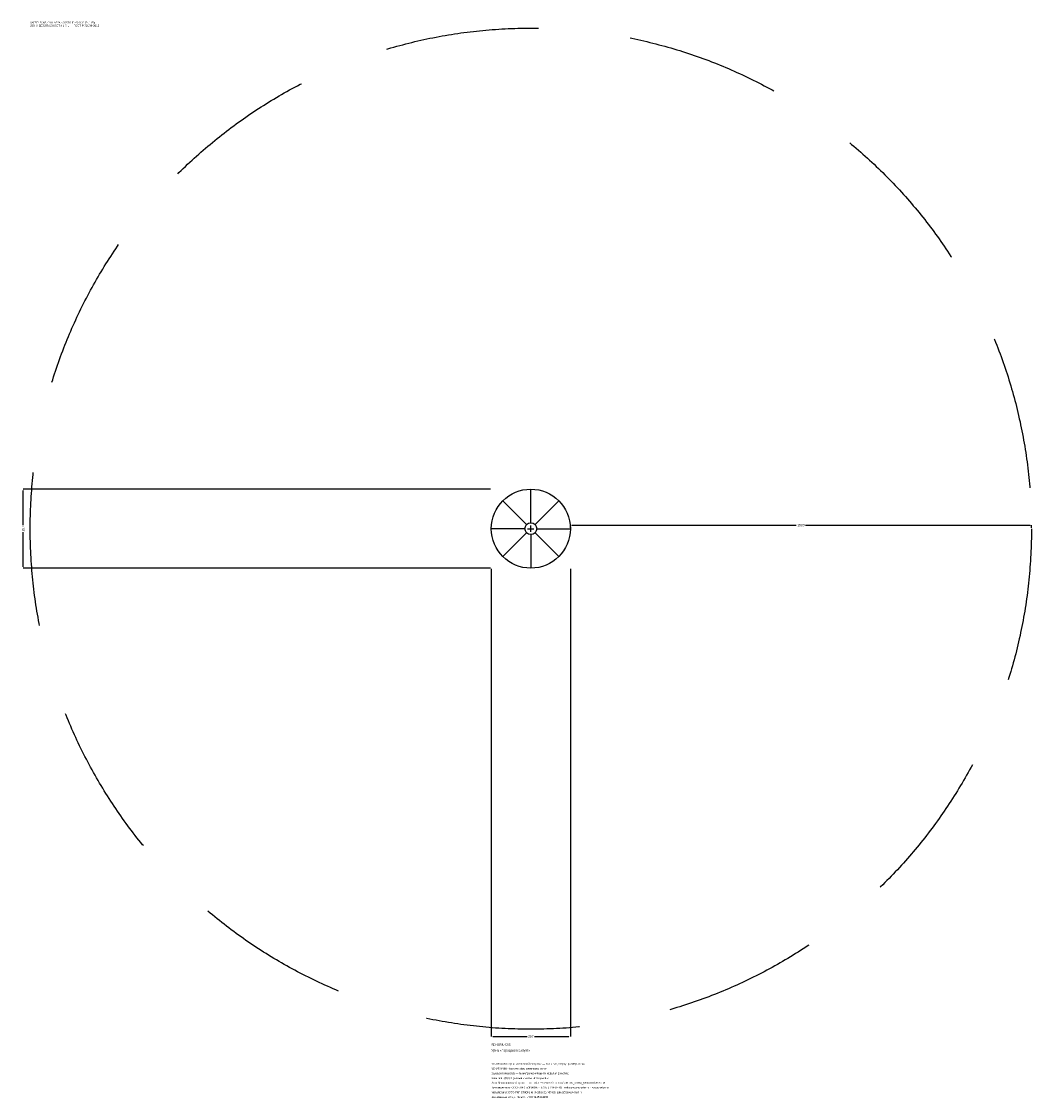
# Model space of a CAD drawing. Header units: metres. Extents: x -1657 to 1628, y -1854 to 1650.
import ezdxf

# ---------------------------------------------------------------- set-up
doc = ezdxf.new("R2010")
doc.units = ezdxf.units.M
doc.linetypes.add('DASHED', pattern=[800, 500, -300])
for name, color, linetype in [('ORION_ДАННЫЕ', 3, 'Continuous'), ('ORION_ЗОНА_БЕЗОПАСНОСТИ', 1, 'Continuous'), ('ORION_КОНТУР', 7, 'Continuous'), ('ORION_РАЗМЕРЫ', 8, 'Continuous')]:
    doc.layers.add(name, color=color, linetype=linetype)
doc.dimstyles.new('ORION', dxfattribs={"dimtxt": 7.71, "dimasz": 4.626, "dimexe": 1.25, "dimexo": 2.313, "dimtad": 1, "dimdec": 0, "dimcen": 2.5, "dimazin": 3, "dimtfac": 1, "dimtmove": 0, "dimatfit": 3, "dimarcsym": 0})

# ---------------------------------------------------------------- blocks, each defined once
blk = doc.blocks.new('_CLOSEDFILLED')
at = {"color": 0, "linetype": 'BYBLOCK'}
blk.add_solid([(-1, 0.16), (0, 0), (-1, -0.16)], dxfattribs=at)
blk = doc.blocks.new('*D1')
for p, q in [((-128.5, -130.813), (-128.5, -1651.63)), ((128.5, -130.813), (128.5, -1651.63)), ((-123.874, -1651.63), (-11.565, -1651.63)), ((11.565, -1651.63), (123.874, -1651.63))]:
    blk.add_line(p, q)
at = {"layer": 'Defpoints'}
for p in [(-128.5, -128.5), (128.5, -128.5), (-128.5, -1651.63)]:
    blk.add_point(p, dxfattribs=at)
at = {"layer": 'ORION_РАЗМЕРЫ', "xscale": 4.6259999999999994, "yscale": 4.6259999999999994, "rotation": 180}
blk.add_blockref('_CLOSEDFILLED', (-128.5, -1651.63), dxfattribs=at)
at = {"layer": 'ORION_РАЗМЕРЫ', "xscale": 4.6259999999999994, "yscale": 4.6259999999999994}
blk.add_blockref('_CLOSEDFILLED', (128.5, -1651.63), dxfattribs=at)
at = {"layer": 'ORION_РАЗМЕРЫ', "insert": (0, -1651.63), "char_height": 7.71, "attachment_point": 5}
blk.add_mtext('257', dxfattribs=at)
blk = doc.blocks.new('*D2')
for p, q in [((-130.813, 128.5), (-1651.63, 128.5)), ((-1651.63, 11.565), (-1651.63, 123.874)), ((-1651.63, -123.874), (-1651.63, -11.565)), ((-130.813, -128.5), (-1651.63, -128.5))]:
    blk.add_line(p, q)
at = {"layer": 'Defpoints'}
for p in [(-128.5, 128.5), (-1651.63, -128.5), (-128.5, -128.5)]:
    blk.add_point(p, dxfattribs=at)
at = {"layer": 'ORION_РАЗМЕРЫ', "xscale": 4.6259999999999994, "yscale": 4.6259999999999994}
for p, rotation in [((-1651.63, 128.5), 90), ((-1651.63, -128.5), 270)]:
    blk.add_blockref('_CLOSEDFILLED', p, dxfattribs=dict(at, rotation=rotation))
at = {"layer": 'ORION_РАЗМЕРЫ', "insert": (-1651.63, 0), "char_height": 7.71, "attachment_point": 5, "rotation": 90}
blk.add_mtext('257', dxfattribs=at)
blk = doc.blocks.new('*D3')
for p, q in [((128.5, 2.313), (128.5, 11.565)), ((133.126, 11.565), (863.08, 11.565)), ((893.92, 11.565), (1623.874, 11.565)), ((1628.5, 2.313), (1628.5, 11.565))]:
    blk.add_line(p, q)
at = {"layer": 'Defpoints'}
for p in [(128.5, 11.565), (128.5, 0), (1628.5, 0)]:
    blk.add_point(p, dxfattribs=at)
at = {"layer": 'ORION_РАЗМЕРЫ', "xscale": 4.6259999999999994, "yscale": 4.6259999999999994, "rotation": 180}
blk.add_blockref('_CLOSEDFILLED', (128.5, 11.565), dxfattribs=at)
at = {"layer": 'ORION_РАЗМЕРЫ', "xscale": 4.6259999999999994, "yscale": 4.6259999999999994}
blk.add_blockref('_CLOSEDFILLED', (1628.5, 11.565), dxfattribs=at)
at = {"layer": 'ORION_РАЗМЕРЫ', "insert": (878.5, 11.565), "char_height": 7.71, "attachment_point": 5}
blk.add_mtext('1500', dxfattribs=at)
blk = doc.blocks.new('ОРИОН SD-URN-060 Урна Городской силуэт')
at = {"layer": 'ORION_ЗОНА_БЕЗОПАСНОСТИ', "linetype": 'DASHED'}
blk.add_circle((0, 0), 1628.5, dxfattribs=at)
at = {"layer": 'ORION_КОНТУР'}
for p, q in [((0, 19.3), (0, 128.5)), ((-13.6, 13.6), (-90.9, 90.9)), ((13.6, 13.6), (90.9, 90.9)), ((-19.3, 0), (-128.5, 0)), ((19.3, 0), (128.5, 0)), ((-13.6, -13.6), (-90.9, -90.9)), ((0, -19.3), (0, -128.5)), ((13.6, -13.6), (90.9, -90.9))]:
    blk.add_line(p, q, dxfattribs=at)
for radius in [128.5, 19.3]:
    blk.add_circle((0, 0), radius, dxfattribs=at)
at = {"layer": 'ORION_РАЗМЕРЫ'}
for p, q in [((-10.3, 0), (10.3, 0)), ((0, -10.3), (0, 10.3))]:
    blk.add_line(p, q, dxfattribs=at)
at = {"layer": 'ORION_ДАННЫЕ'}
for tag, p in [('АРТИКУЛ', (-128.5, -1682.5)), ('НАИМЕНОВАНИЕ', (-128.5, -1701))]:
    blk.add_attdef(tag, p, '', height=7.71, dxfattribs=at)
at = {"layer": 'ORION_ДАННЫЕ', "flags": 1}
for tag, p in [('ПРОИЗВОДИТЕЛЬ', (-128.5, -1719.5)), ('ТЕЛЕФОН', (-128.5, -1738)), ('ПОЧТА', (-128.5, -1756.5)), ('АДРЕС', (-128.5, -1793.5)), ('САЙТ', (-128.5, -1775)), ('РЕКВИЗИТЫ', (-128.5, -1812)), ('ЗОНА_БЕЗОПАСНОСТИ', (-128.5, -1849)), ('ГАБАРИТЫ', (-128.5, -1830.5))]:
    blk.add_attdef(tag, p, '', height=7.71, dxfattribs=at)
at = {"layer": 'ORION_ЗОНА_БЕЗОПАСНОСТИ', "color": 1}
for s, height, p in [('SAFETY ZONE / FALL AREA - GOST R 52169-2012 (EN 1176)', 5.397, (-1628.5, 1643.9)), ('ЗОНА БЕЗОПАСНОСТИ 1,5 м — ГОСТ Р 52169-2012', 6.553, (-1628.5, 1633.1))]:
    blk.add_text(s, height=height, dxfattribs=at).set_placement(p)
at = {"layer": 'ORION_РАЗМЕРЫ'}
dim = blk.add_linear_dim(base=(-1651.6, -128.5), p1=(-128.5, -128.5), p2=(-128.5, 128.5), angle=90, dimstyle='ORION', dxfattribs=at)
dim.commit()
dim.dimension.update_dxf_attribs({"geometry": '*D2', "text_midpoint": (-1651.6, 0)})
for base, p1, p2, picture, middle in [((128.5, 11.6), (128.5, 0), (1628.5, 0), '*D3', (878.5, 11.6)), ((-128.5, -1651.6), (-128.5, -128.5), (128.5, -128.5), '*D1', (0, -1651.6))]:
    dim = blk.add_linear_dim(base=base, p1=p1, p2=p2, dimstyle='ORION', dxfattribs=at)
    dim.commit()
    dim.dimension.update_dxf_attribs({"geometry": picture, "text_midpoint": middle})

msp = doc.modelspace()

# ---------------------------------------------------------------- block references
msp.add_blockref('ОРИОН SD-URN-060 Урна Городской силуэт', (0, 0)).add_auto_attribs({'АРТИКУЛ': 'SD-URN-060', 'НАИМЕНОВАНИЕ': 'Урна «Городской силуэт»'})

# ---------------------------------------------------------------- texts
at = {"layer": 'ORION_ДАННЫЕ', "color": 3}
for s, p in [('SD-URN-060 «Урна «Городской силуэт»» — план, вид сверху, размеры в мм', (-128.5, -1744.15)), ('SD-URN-060 - top view plan, dimensions in mm', (-128.5, -1759.57)), ('Производитель: ООО «ПКФ «ОРИОН» · 8 (351) 214-80-80 · sales@zavod-orion.ru · zavod-orion.ru', (-128.5, -1821.25)), ('Челябинская обл., г. Миасс · ИНН 7415104200', (-128.5, -1852.09)), ('Manufacturer: OOO PKF ORION, tel 8 (351) 214-80-80, sales@zavod-orion.ru', (-128.5, -1836.67))]:
    msp.add_text(s, height=6.168, dxfattribs=at).set_placement(p)
at = {"layer": 'ORION_ДАННЫЕ', "color": 7}
for s, p in [('Базовая точка (0,0) — геометрический центр изделия (крестик)', (-128.5, -1774.99)), ('Base point (0,0) = geometric center of the product', (-128.5, -1790.41))]:
    msp.add_text(s, height=6.168, dxfattribs=at).set_placement(p)
at = {"layer": 'ORION_ДАННЫЕ', "color": 1}
msp.add_text('Зона безопасности (штрих) — по ГОСТ Р 52169-2012, слой ORION_ЗОНА_БЕЗОПАСНОСТИ', height=6.168, dxfattribs=at).set_placement((-128.5, -1805.83))

doc.saveas('drawing.dxf')
